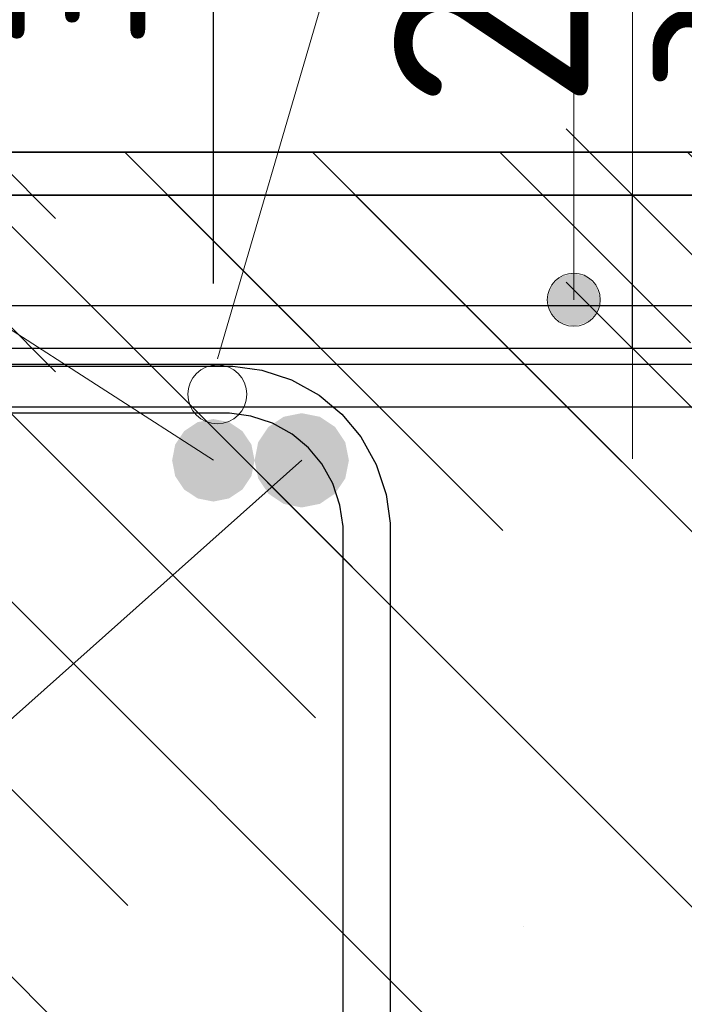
# Model space of a CAD drawing. Header units: metres. Extents: x -38 to 100, y -15 to 21.
# Tile 139 of 246: x 72.425 to 72.538, y 4.544 to 4.711. Entities that reach past the tile are written whole.
import ezdxf

# ---------------------------------------------------------------- set-up
doc = ezdxf.new("R2010")
doc.units = ezdxf.units.M
doc.header["$PDMODE"] = 65
for name, color, linetype, lineweight in [('XR$3$Арм. стержнями верхней зоны', 180, 'Continuous', 35), ('XR$3$Арм.стержн. Арматура края', 96, 'Continuous', 35), ('XR$3$Арм.стержн. Доп. арматура', 180, 'Continuous', 35), ('XR$3$Арм.стержн. Хомут', 240, 'Continuous', 35), ('XR$3$Арм.стержн.горизонт. 1', 180, 'Continuous', 35), ('XR$3$Размерная линия (1)', 7, 'Continuous', 13), ('XR$3$Размерная линия_ общее', 7, 'Continuous', 13), ('XR$6$Арм. стержнями верхней зоны', 180, 'Continuous', 35), ('XR$6$Арм.стержн. Арматура края', 96, 'Continuous', 35), ('XR$6$ВК__отв в полу 1-2 эт', 220, 'Continuous', 25), ('XR$6$Размерная линия_ общее', 7, 'Continuous', 13)]:
    doc.layers.add(name, color=color, linetype=linetype, lineweight=lineweight)
doc.styles.add('ISOCPEUR', font='txt')
doc.dimstyles.new('DIMSTYLE_11', dxfattribs={"dimtxt": 0.033, "dimasz": 0.0375, "dimexe": 0, "dimexo": 0, "dimgap": 0.0165, "dimtad": 2, "dimdec": 0, "dimlfac": 1000, "dimrnd": 1, "dimzin": 12, "dimdsep": 46, "dimtxsty": 'ISOCPEUR', "dimblk1": 'ALL_ML_STRICH', "dimblk2": 'ALL_ML_STRICH', "dimsah": 1, "dimcen": 0, "dimclrd": 7, "dimclre": 256, "dimclrt": 7, "dimadec": 0, "dimazin": 0, "dimtfac": 1, "dimtdec": 0, "dimtix": 1, "dimtmove": 2, "dimatfit": 3, "dimfxl": 0, "dimtvp": 1.2, "dimtzin": 0, "dimlwd": 0, "dimlwe": -3, "dimarcsym": 0})
doc.dimstyles.new('DIMSTYLE_23', dxfattribs={"dimtxt": 0.03, "dimasz": 0.03, "dimexe": 0, "dimexo": 0, "dimgap": 0.015, "dimtad": 2, "dimdec": 0, "dimlfac": 1000, "dimrnd": 5, "dimzin": 12, "dimdsep": 46, "dimtxsty": 'ISOCPEUR', "dimblk1": 'ALL_ML_STRICH', "dimblk2": 'ALL_ML_STRICH', "dimsah": 1, "dimcen": 0, "dimclrd": 7, "dimclre": 256, "dimclrt": 7, "dimadec": 0, "dimazin": 0, "dimtfac": 1, "dimtdec": 0, "dimtix": 1, "dimtmove": 2, "dimatfit": 3, "dimfxl": 0, "dimtvp": 1.2, "dimtzin": 0, "dimlwd": 0, "dimlwe": -3, "dimarcsym": 0})
pattern_1 = [(135, (0, 0), (-0.031819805, -0.031819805), [0.4, -0.05, 0, -0.05]), (135, (-0.01591, -0.01591), (-0.031819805, -0.031819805), [0.8, -0.1, 0.1, -0.1])]

# ---------------------------------------------------------------- blocks, each defined once
blk = doc.blocks.new('ALL_ML_STRICH')
at = {"color": 0, "linetype": 'ByBlock', "lineweight": -2}
for p, q in [((0, -0.5), (0, 0.5)), ((-0.3, -0.3), (0.3, 0.3)), ((-1, 0), (0.5, 0))]:
    blk.add_line(p, q, dxfattribs=at)
blk = doc.blocks.new('*D160')
at = {"layer": 'DEFPOINTS', "color": 7, "linetype": 'Continuous', "lineweight": 13, "transparency": 33554687}
for p in [(72.48879, 4.68139), (72.48879, 4.65539), (72.52877, 4.65539)]:
    blk.add_point(p, dxfattribs=at)
at = {"layer": 'XR$3$Размерная линия_ общее', "color": 253, "linetype": 'Continuous', "lineweight": -2, "true_color": 0xa0a0a0, "transparency": 33554687}
for p, q in [((72.50879, 4.68139), (72.52877, 4.68139)), ((72.50879, 4.65539), (72.52877, 4.65539))]:
    blk.add_line(p, q, dxfattribs=at)
at = {"layer": 'XR$3$Размерная линия_ общее', "color": 7, "linetype": 'Continuous', "lineweight": -2, "transparency": 33554687}
blk.add_line((72.52877, 4.65539), (72.52877, 4.68139), dxfattribs=at)
at = {"layer": 'XR$3$Размерная линия_ общее', "color": 7, "linetype": 'Continuous', "lineweight": 13, "transparency": 33554687, "xscale": 0.0375, "yscale": 0.0375, "zscale": 0.0375}
for p, rotation in [((72.52877, 4.68139), 90), ((72.52877, 4.65539), 270)]:
    blk.add_blockref('ALL_ML_STRICH', p, dxfattribs=dict(at, rotation=rotation))
at = {"layer": 'XR$3$Размерная линия_ общее', "color": 7, "linetype": 'Continuous', "lineweight": 13, "transparency": 33554687, "insert": (72.52831, 4.69875), "char_height": 0.027, "width": 0.00135, "attachment_point": 1, "rotation": 90, "line_spacing_factor": 0.60241, "style": 'ISOCPEUR'}
blk.add_mtext('з.с.', dxfattribs=at)
at = {"layer": 'XR$3$Размерная линия_ общее', "color": 7, "linetype": 'Continuous', "lineweight": 13, "transparency": 33554687, "insert": (72.50477, 4.71912), "char_height": 0.033, "width": 0.066, "attachment_point": 5, "rotation": 90, "style": 'ISOCPEUR'}
blk.add_mtext('\\A1;{26}', dxfattribs=at)
blk = doc.blocks.new('*D163')
at = {"layer": 'DEFPOINTS', "color": 7, "linetype": 'Continuous', "lineweight": 13, "transparency": 33554687}
for p in [(72.40255, 4.75514), (72.40255, 4.64639), (72.45763, 4.64639)]:
    blk.add_point(p, dxfattribs=at)
at = {"layer": 'XR$3$Размерная линия (1)', "color": 9, "linetype": 'Continuous', "lineweight": -2, "true_color": 0xc7c7c7, "transparency": 33554687}
for p, q in [((72.40255, 4.66639), (72.40255, 4.75514)), ((72.45763, 4.66639), (72.45763, 4.75514))]:
    blk.add_line(p, q, dxfattribs=at)
at = {"layer": 'XR$3$Размерная линия (1)', "color": 7, "linetype": 'Continuous', "lineweight": -2, "transparency": 33554687}
blk.add_line((72.40255, 4.75514), (72.45763, 4.75514), dxfattribs=at)
at = {"layer": 'XR$3$Размерная линия (1)', "color": 7, "linetype": 'Continuous', "lineweight": 13, "transparency": 33554687, "xscale": 0.03, "yscale": 0.03, "zscale": 0.03, "rotation": 180}
blk.add_blockref('ALL_ML_STRICH', (72.40255, 4.75514), dxfattribs=at)
at = {"layer": 'XR$3$Размерная линия (1)', "color": 7, "linetype": 'Continuous', "lineweight": 13, "transparency": 33554687, "xscale": 0.03, "yscale": 0.03, "zscale": 0.03}
blk.add_blockref('ALL_ML_STRICH', (72.45763, 4.75514), dxfattribs=at)
at = {"layer": 'XR$3$Размерная линия (1)', "color": 7, "linetype": 'Continuous', "lineweight": 13, "transparency": 33554687, "insert": (72.50424, 4.77782), "char_height": 0.03, "width": 0.06, "attachment_point": 5, "style": 'ISOCPEUR'}
blk.add_mtext('\\A1;{55}', dxfattribs=at)
blk = doc.blocks.new('*D858')
at = {"layer": 'DEFPOINTS', "color": 7, "linetype": 'Continuous', "lineweight": 13, "transparency": 33554687}
for p in [(72.37963, 4.68864), (72.37963, 4.66264), (72.41962, 4.66264)]:
    blk.add_point(p, dxfattribs=at)
at = {"layer": 'XR$6$Размерная линия_ общее', "color": 253, "linetype": 'Continuous', "lineweight": -2, "true_color": 0xa0a0a0, "transparency": 33554687}
for p, q in [((72.39963, 4.68864), (72.41962, 4.68864)), ((72.39963, 4.66264), (72.41962, 4.66264))]:
    blk.add_line(p, q, dxfattribs=at)
at = {"layer": 'XR$6$Размерная линия_ общее', "color": 7, "linetype": 'Continuous', "lineweight": -2, "transparency": 33554687}
blk.add_line((72.41962, 4.66264), (72.41962, 4.68864), dxfattribs=at)
at = {"layer": 'XR$6$Размерная линия_ общее', "color": 7, "linetype": 'Continuous', "lineweight": 13, "transparency": 33554687, "xscale": 0.0375, "yscale": 0.0375, "zscale": 0.0375}
for p, rotation in [((72.41962, 4.68864), 90), ((72.41962, 4.66264), 270)]:
    blk.add_blockref('ALL_ML_STRICH', p, dxfattribs=dict(at, rotation=rotation))
at = {"layer": 'XR$6$Размерная линия_ общее', "color": 7, "linetype": 'Continuous', "lineweight": 13, "transparency": 33554687, "insert": (72.41916, 4.706), "char_height": 0.027, "width": 0.00135, "attachment_point": 1, "rotation": 90, "line_spacing_factor": 0.60241, "style": 'ISOCPEUR'}
blk.add_mtext('з.с.', dxfattribs=at)
at = {"layer": 'XR$6$Размерная линия_ общее', "color": 7, "linetype": 'Continuous', "lineweight": 13, "transparency": 33554687, "insert": (72.39562, 4.72636), "char_height": 0.033, "width": 0.066, "attachment_point": 5, "rotation": 90, "style": 'ISOCPEUR'}
blk.add_mtext('\\A1;{26}', dxfattribs=at)

msp = doc.modelspace()

# ---------------------------------------------------------------- hatches: boundary and pattern name
at = {"linetype": 'Continuous', "lineweight": 13, "transparency": 33554687}
h = msp.add_hatch(dxfattribs=at)
h.set_pattern_fill('__________540', scale=0.015, style=0, pattern_type=2)
h.set_pattern_definition(pattern_1)
h.paths.add_polyline_path([(72.15831, 4.68864), (72.15831, 4.48864), (72.62198, 4.48864), (72.62198, 4.68864)], flags=0)
at = {"linetype": 'Continuous', "lineweight": 25, "transparency": 33554687}
h = msp.add_hatch(dxfattribs=at)
h.set_pattern_fill('__________540', scale=0.015, style=0, pattern_type=2)
h.set_pattern_definition(pattern_1)
h.paths.add_polyline_path([(72.51262, 4.68139), (72.26262, 4.68139), (72.26262, 4.38139), (72.51262, 4.38139)], flags=0)
h = msp.add_hatch(dxfattribs=at)
h.set_pattern_fill('__________540', scale=0.015, style=0, pattern_type=2)
h.set_pattern_definition(pattern_1)
h.paths.add_polyline_path([(72.51262, 4.68139), (72.51262, 4.48139), (72.66181, 4.48139), (72.66181, 4.68139)], flags=0)
at = {"layer": 'XR$3$Арм.стержн. Доп. арматура', "linetype": 'Continuous', "lineweight": 50, "transparency": 33554687}
msp.add_hatch(color=7, dxfattribs=at).paths.add_polyline_path([(72.46463, 4.63639), (72.46409, 4.63907), (72.46257, 4.64134), (72.4603, 4.64286), (72.45763, 4.64339), (72.45495, 4.64286), (72.45268, 4.64134), (72.45116, 4.63907), (72.45063, 4.63639), (72.45116, 4.63371), (72.45268, 4.63144), (72.45495, 4.62993), (72.45763, 4.62939), (72.4603, 4.62993), (72.46257, 4.63144), (72.46409, 4.63371)])
at = {"layer": 'XR$3$Арм.стержн.горизонт. 1', "linetype": 'Continuous', "lineweight": 50, "transparency": 33554687}
msp.add_hatch(color=7, dxfattribs=at).paths.add_polyline_path([(72.48063, 4.63639), (72.48002, 4.63945), (72.47828, 4.64205), (72.47569, 4.64378), (72.47263, 4.64439), (72.46956, 4.64378), (72.46697, 4.64205), (72.46523, 4.63945), (72.46463, 4.63639), (72.46523, 4.63333), (72.46697, 4.63074), (72.46956, 4.629), (72.47263, 4.62839), (72.47569, 4.629), (72.47828, 4.63074), (72.48002, 4.63333)])
at = {"layer": 'XR$6$Арм. стержнями верхней зоны', "linetype": 'Continuous', "lineweight": 13, "transparency": 33554687}
for points in [[(72.52104, 4.66751), (72.51654, 4.66751), (72.51492, 4.66589)], [(72.52104, 4.66751), (72.51492, 4.66589), (72.52266, 4.66589)], [(72.51654, 4.66751), (72.52104, 4.66751), (72.51879, 4.66814)], [(72.52266, 4.66589), (72.51492, 4.66589), (72.51429, 4.66364)], [(72.52266, 4.66589), (72.51429, 4.66364), (72.52329, 4.66364)], [(72.52329, 4.66364), (72.51429, 4.66364), (72.51492, 4.66139)], [(72.52329, 4.66364), (72.51492, 4.66139), (72.52266, 4.66139)], [(72.52266, 4.66139), (72.51492, 4.66139), (72.51654, 4.65977)], [(72.52266, 4.66139), (72.51654, 4.65977), (72.52104, 4.65977)], [(72.52104, 4.65977), (72.51654, 4.65977), (72.51879, 4.65914)]]:
    msp.add_hatch(color=7, dxfattribs=at).paths.add_polyline_path(points)

# ---------------------------------------------------------------- linework, layer by layer
at = {"color": 7, "linetype": 'Continuous', "lineweight": 13, "transparency": 33554687}
msp.add_line((72.52877, 4.68139), (72.52877, 4.74139), dxfattribs=at)
at = {"color": 7, "linetype": 'Continuous', "lineweight": 35, "transparency": 33554687}
for p, q in [((72.62198, 4.68864), (72.15831, 4.68864)), ((72.51262, 4.68139), (72.26262, 4.68139)), ((72.66181, 4.68139), (72.51262, 4.68139))]:
    msp.add_line(p, q, dxfattribs=at)
at = {"color": 7, "linetype": 'Continuous', "lineweight": 13, "transparency": 33554687}
msp.add_circle((72.45831, 4.64759), 0.005, dxfattribs=at)
at = {"layer": 'XR$3$Арм. стержнями верхней зоны', "color": 4, "linetype": 'Continuous', "lineweight": 25, "transparency": 33554687}
msp.add_lwpolyline([(72.28762, 4.65539), (72.66681, 4.65539), (72.66681, 4.64539), (72.28762, 4.64539), (72.28762, 4.65539)], dxfattribs=at)
at = {"layer": 'XR$3$Арм.стержн. Арматура края', "color": 4, "linetype": 'Continuous', "lineweight": 25, "transparency": 33554687}
for points in [[(72.66681, 4.52139), (72.32091, 4.52139), (72.31481, 4.52224), (72.30846, 4.52434), (72.30262, 4.52761), (72.2978, 4.53163), (72.29378, 4.53644), (72.29051, 4.54229), (72.28842, 4.54864), (72.28757, 4.55474), (72.28757, 4.62205), (72.28842, 4.62815), (72.29051, 4.6345), (72.29378, 4.64034), (72.2978, 4.64516), (72.30262, 4.64918), (72.30846, 4.65245), (72.31481, 4.65454), (72.32091, 4.65539), (72.66681, 4.65539)], [(72.66681, 4.64539), (72.32161, 4.64539), (72.31709, 4.64476), (72.31251, 4.64325), (72.30832, 4.64091), (72.3049, 4.63806), (72.30205, 4.63464), (72.29971, 4.63045), (72.2982, 4.62587), (72.29757, 4.62135), (72.29757, 4.55543), (72.2982, 4.55091), (72.29971, 4.54633), (72.30205, 4.54214), (72.3049, 4.53873), (72.30832, 4.53588), (72.31251, 4.53353), (72.31709, 4.53202), (72.32161, 4.53139), (72.66681, 4.53139)]]:
    msp.add_lwpolyline(points, dxfattribs=at)
at = {"layer": 'XR$3$Арм.стержн. Доп. арматура', "color": 7, "linetype": 'Continuous', "lineweight": 13, "transparency": 33554687}
msp.add_line((72.18973, 4.80895), (72.45763, 4.63639), dxfattribs=at)
at = {"layer": 'XR$3$Арм.стержн. Хомут', "color": 40, "linetype": 'Continuous', "lineweight": 25, "transparency": 33554687}
for points in [[(72.28759, 4.43307), (72.28759, 4.62572), (72.28827, 4.6306), (72.28994, 4.63568), (72.29256, 4.64035), (72.29578, 4.6442), (72.29963, 4.64742), (72.3043, 4.65004), (72.30938, 4.65171), (72.31426, 4.65239), (72.46095, 4.65239), (72.46583, 4.65171), (72.47091, 4.65004), (72.47558, 4.64742), (72.47944, 4.6442), (72.48265, 4.64035), (72.48527, 4.63568), (72.48695, 4.6306), (72.48763, 4.62572), (72.48763, 4.43307)], [(72.28759, 4.43307), (72.28759, 4.62572), (72.28827, 4.6306), (72.28994, 4.63568), (72.29256, 4.64035), (72.29578, 4.6442), (72.29963, 4.64742), (72.3043, 4.65004), (72.30938, 4.65171), (72.31426, 4.65239), (72.46095, 4.65239), (72.46583, 4.65171), (72.47091, 4.65004), (72.47558, 4.64742), (72.47944, 4.6442), (72.48265, 4.64035), (72.48527, 4.63568), (72.48695, 4.6306), (72.48763, 4.62572), (72.48763, 4.43307)], [(72.28759, 4.43307), (72.28759, 4.62572), (72.28827, 4.6306), (72.28994, 4.63568), (72.29256, 4.64035), (72.29578, 4.6442), (72.29963, 4.64742), (72.3043, 4.65004), (72.30938, 4.65171), (72.31426, 4.65239), (72.46095, 4.65239), (72.46583, 4.65171), (72.47091, 4.65004), (72.47558, 4.64742), (72.47944, 4.6442), (72.48265, 4.64035), (72.48527, 4.63568), (72.48695, 4.6306), (72.48763, 4.62572), (72.48763, 4.43307)], [(72.47963, 4.43362), (72.47963, 4.62516), (72.47912, 4.62878), (72.47791, 4.63244), (72.47604, 4.63579), (72.47376, 4.63852), (72.47103, 4.6408), (72.46767, 4.64268), (72.46401, 4.64389), (72.46039, 4.64439), (72.31482, 4.64439), (72.3112, 4.64389), (72.30754, 4.64268), (72.30419, 4.6408), (72.30146, 4.63852), (72.29918, 4.63579), (72.2973, 4.63244), (72.29609, 4.62878), (72.29559, 4.62516), (72.29559, 4.43362)], [(72.47963, 4.43362), (72.47963, 4.62516), (72.47912, 4.62878), (72.47791, 4.63244), (72.47604, 4.63579), (72.47376, 4.63852), (72.47103, 4.6408), (72.46767, 4.64268), (72.46401, 4.64389), (72.46039, 4.64439), (72.31482, 4.64439), (72.3112, 4.64389), (72.30754, 4.64268), (72.30419, 4.6408), (72.30146, 4.63852), (72.29918, 4.63579), (72.2973, 4.63244), (72.29609, 4.62878), (72.29559, 4.62516), (72.29559, 4.43362)], [(72.47963, 4.43362), (72.47963, 4.62516), (72.47912, 4.62878), (72.47791, 4.63244), (72.47604, 4.63579), (72.47376, 4.63852), (72.47103, 4.6408), (72.46767, 4.64268), (72.46401, 4.64389), (72.46039, 4.64439), (72.31482, 4.64439), (72.3112, 4.64389), (72.30754, 4.64268), (72.30419, 4.6408), (72.30146, 4.63852), (72.29918, 4.63579), (72.2973, 4.63244), (72.29609, 4.62878), (72.29559, 4.62516), (72.29559, 4.43362)]]:
    msp.add_lwpolyline(points, dxfattribs=at)
at = {"layer": 'XR$3$Арм.стержн.горизонт. 1', "color": 7, "linetype": 'Continuous', "lineweight": 13, "transparency": 33554687}
msp.add_line((72.09858, 4.3033), (72.47263, 4.63639), dxfattribs=at)
at = {"layer": 'XR$6$Арм. стержнями верхней зоны', "color": 7, "linetype": 'Continuous', "lineweight": 13, "transparency": 33554687}
for p, q in [((72.51879, 4.85958), (72.51879, 4.66364)), ((72.51879, 4.66814), (72.51879, 4.66814)), ((72.51429, 4.66364), (72.51429, 4.66364)), ((72.52329, 4.66364), (72.52329, 4.66364)), ((72.51879, 4.65914), (72.51879, 4.65914))]:
    msp.add_line(p, q, dxfattribs=at)
at = {"layer": 'XR$6$Арм. стержнями верхней зоны', "color": 4, "linetype": 'Continuous', "lineweight": 25, "transparency": 33554687}
msp.add_lwpolyline([(72.1833, 4.66264), (72.62698, 4.66264), (72.62698, 4.65264), (72.1833, 4.65264), (72.1833, 4.66264)], dxfattribs=at)
at = {"layer": 'XR$6$Арм. стержнями верхней зоны', "color": 7, "linetype": 'Continuous', "lineweight": 13, "transparency": 33554687}
msp.add_circle((72.51879, 4.66364), 0.0045, dxfattribs=at)
at = {"layer": 'XR$6$Арм.стержн. Арматура края', "color": 4, "linetype": 'Continuous', "lineweight": 25, "transparency": 33554687}
for points in [[(72.62698, 4.52864), (72.21187, 4.52864), (72.20665, 4.52936), (72.20121, 4.53116), (72.1962, 4.53396), (72.19208, 4.53741), (72.18863, 4.54154), (72.18582, 4.54655), (72.18403, 4.55199), (72.1833, 4.5572), (72.1833, 4.63407), (72.18403, 4.63929), (72.18582, 4.64473), (72.18863, 4.64974), (72.19208, 4.65387), (72.1962, 4.65731), (72.20121, 4.66012), (72.20665, 4.66191), (72.21187, 4.66264), (72.62698, 4.66264)], [(72.62698, 4.65264), (72.21256, 4.65264), (72.20893, 4.65213), (72.20526, 4.65092), (72.2019, 4.64904), (72.19918, 4.64677), (72.1969, 4.64404), (72.19502, 4.64068), (72.19381, 4.63702), (72.1933, 4.63338), (72.1933, 4.55789), (72.19381, 4.55426), (72.19502, 4.55059), (72.1969, 4.54724), (72.19918, 4.54451), (72.2019, 4.54223), (72.20526, 4.54035), (72.20893, 4.53914), (72.21256, 4.53864), (72.62698, 4.53864)]]:
    msp.add_lwpolyline(points, dxfattribs=at)
at = {"layer": 'XR$6$ВК__отв в полу 1-2 эт', "color": 7, "linetype": 'Continuous', "lineweight": 13, "transparency": 33554687}
msp.add_line((72.45831, 4.65359), (72.51879, 4.85958), dxfattribs=at)

# ---------------------------------------------------------------- dimensions: what is measured, and where the dimension line sits
at = {"layer": 'XR$3$Размерная линия (1)', "color": 7, "linetype": 'Continuous', "lineweight": 13, "transparency": 33554687}
dim = msp.add_linear_dim(base=(72.45763, 4.75514), p1=(72.40255, 4.66639), p2=(72.45763, 4.66639), dimstyle='DIMSTYLE_23', override={"dimpost": '<>', "dimclrd": 7, "dimclre": 9, "dimclrt": 7, "dimlwd": 0, "dimlwe": 65533}, dxfattribs=at)
dim.commit()
dim.dimension.update_dxf_attribs({"geometry": '*D163', "text_midpoint": (72.50424, 4.77782), "dimtype": 160})
at = {"layer": 'XR$3$Размерная линия_ общее', "color": 7, "linetype": 'Continuous', "lineweight": 13, "transparency": 33554687}
dim = msp.add_linear_dim(base=(72.52877, 4.68139), p1=(72.50879, 4.65539), p2=(72.50879, 4.68139), angle=90, text='<>\\Xз.с.', dimstyle='DIMSTYLE_11', override={"dimpost": '<>', "dimclrd": 7, "dimclre": 253, "dimclrt": 7, "dimlwd": 0, "dimlwe": 65533}, dxfattribs=at)
dim.commit()
dim.dimension.update_dxf_attribs({"geometry": '*D160', "text_midpoint": (72.50477, 4.71912), "dimtype": 160})
at = {"layer": 'XR$6$Размерная линия_ общее', "color": 7, "linetype": 'Continuous', "lineweight": 13, "transparency": 33554687}
dim = msp.add_linear_dim(base=(72.41962, 4.68864), p1=(72.39963, 4.66264), p2=(72.39963, 4.68864), angle=90, text='<>\\Xз.с.', dimstyle='DIMSTYLE_11', override={"dimpost": '<>', "dimclrd": 7, "dimclre": 253, "dimclrt": 7, "dimlwd": 0, "dimlwe": 65533}, dxfattribs=at)
dim.commit()
dim.dimension.update_dxf_attribs({"geometry": '*D858', "text_midpoint": (72.39562, 4.72636), "dimtype": 160})

doc.saveas('drawing.dxf')
